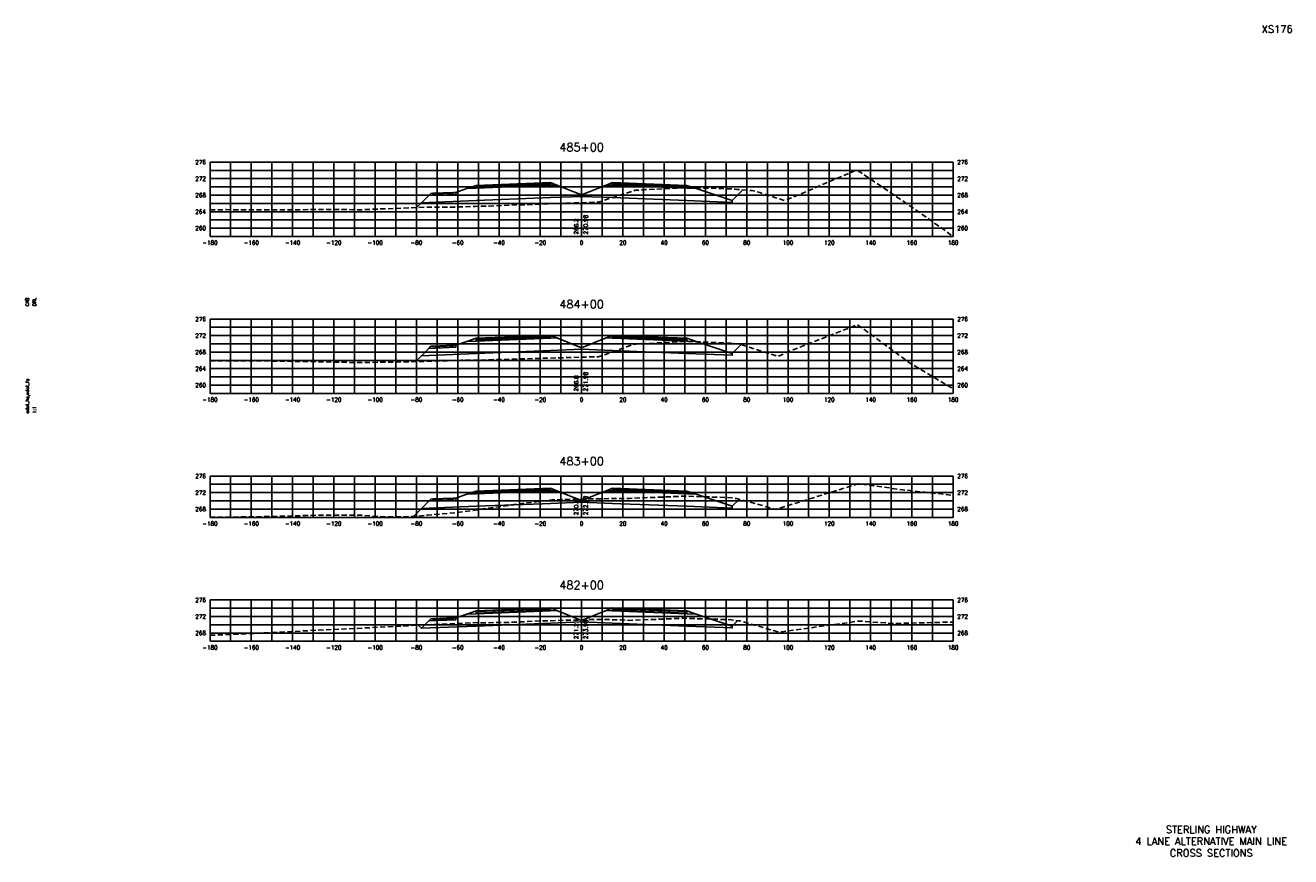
# Model space of a CAD drawing. Extents: x 37 to 9410, y 16 to 8218.
# Tile 108 of 110: x 7337 to 7950, y 7816 to 8218. Entities that reach past the tile are written whole.
import ezdxf
from ezdxf.enums import TextEntityAlignment as Align

# ---------------------------------------------------------------- set-up
doc = ezdxf.new("R2010")
doc.units = 0
doc.header["$LTSCALE"] = 20
doc.header["$MEASUREMENT"] = 0
doc.linetypes.add('HIDDEN_050%', pattern=[0.1875, 0.125, -0.0625])
for name, color, linetype in [('S-AT-TXT175', 6, 'Continuous'), ('S-AT-TXT80', 1, 'Continuous'), ('XDATUM', 3, 'Continuous'), ('XEG', 1, 'HIDDEN_050%'), ('XFG', 2, 'Continuous'), ('XGRID', 251, 'Continuous'), ('XGRIDT', 2, 'Continuous'), ('XREF-BORDER', 7, 'Continuous')]:
    doc.layers.add(name, color=color, linetype=linetype)
doc.styles.add('L100', font='simplex.shx', dxfattribs={"height": 2})
doc.styles.add('L175', font='ROMANSM.shx', dxfattribs={"height": 3.5})
doc.styles.add('L80', font='ROMANSM.shx', dxfattribs={"height": 1.6})

# ---------------------------------------------------------------- blocks, each defined once
blk = doc.blocks.new('03025_00_att1')
at = {"layer": 'S-AT-TXT175', "style": 'L175'}
for tag, p in [('NUM', (32.402, 20.822)), ('LINE1', (30.64, 1.444)), ('LINE2', (30.64, 1.161)), ('LINE3', (30.64, 0.877))]:
    blk.add_attdef(tag, text='', height=0.175, dxfattribs=at).set_placement(p, align=Align.CENTER)
at = {"layer": 'S-AT-TXT80', "style": 'L80'}
for tag, p in [('DESIGNED', (2.094, 14.201)), ('CHECKED', (2.265, 14.201)), ('DRAFTED', (2.436, 14.201)), ('PSCALE', (2.265, 11.605)), ('PCTB', (2.094, 11.605)), ('PVIEW', (2.436, 11.605))]:
    blk.add_attdef(tag, p, '', height=0.08, rotation=90, dxfattribs=at)

msp = doc.modelspace()

# ---------------------------------------------------------------- linework, layer by layer
at = {"layer": 'XDATUM', "flags": 128}
for points in [[(7526.14, 8129.96), (7528.46, 8132.28), (7555.05, 8133.34), (7587.05, 8134.62), (7591.05, 8134.78), (7606.05, 8135.38), (7621.05, 8134.78), (7625.05, 8134.62), (7657.05, 8133.34), (7679.05, 8132.46), (7679.05, 8133.35), (7684.24, 8138.54)], [(7525.56, 8055.38), (7528.46, 8058.28), (7555.05, 8059.34), (7587.05, 8060.62), (7591.05, 8060.78), (7606.05, 8061.38), (7621.05, 8060.78), (7625.05, 8060.62), (7657.05, 8059.34), (7679.05, 8058.46), (7679.05, 8059.35), (7683.32, 8063.62)], [(7524.59, 7980.41), (7528.46, 7984.28), (7555.05, 7985.34), (7587.05, 7986.62), (7591.05, 7986.78), (7606.05, 7987.38), (7621.05, 7986.78), (7625.05, 7986.62), (7657.05, 7985.34), (7679.05, 7984.46), (7679.05, 7985.35), (7682.47, 7988.77)], [(7526.96, 7927.78), (7528.46, 7926.28), (7555.05, 7927.34), (7587.05, 7928.62), (7591.05, 7928.78), (7606.05, 7929.38), (7621.05, 7928.78), (7625.05, 7928.62), (7657.05, 7927.34), (7679.05, 7926.46), (7679.05, 7927.35), (7681.7, 7930)]]:
    msp.add_lwpolyline(points, dxfattribs=at)
at = {"layer": 'XEG', "flags": 128}
for points in [[(7426.05, 8128.96), (7434.09, 8128.97), (7451.45, 8128.89), (7481.95, 8129.01), (7499.45, 8128.95), (7529.81, 8130.1), (7547.45, 8130.28), (7552.71, 8130.48), (7554.42, 8130.54), (7561.31, 8130.73), (7574.21, 8131.24), (7606.05, 8132.35), (7614.28, 8132.63), (7623.52, 8135.6), (7632.07, 8138.39), (7635.85, 8138.58), (7637.06, 8138.71), (7652.91, 8139.43), (7657.56, 8139.67), (7676.13, 8139.13), (7680.27, 8138.97), (7681.3, 8138.78), (7688.66, 8138.18), (7692.35, 8137.24), (7704.31, 8133.36), (7713.91, 8137.33), (7739.47, 8148.23), (7769.1, 8128.08), (7786.05, 8116.05)], [(7426.05, 8055.75), (7430.41, 8055.75), (7451.75, 8055.76), (7478.27, 8055.32), (7499.75, 8054.92), (7526.13, 8055.39), (7547.76, 8056.05), (7551.03, 8056.14), (7555.49, 8056.13), (7586.69, 8056.98), (7606.05, 8057.54), (7614.25, 8057.77), (7627.85, 8062.48), (7631.05, 8063.71), (7634.1, 8064.02), (7634.8, 8064.06), (7637.18, 8064.17), (7657.32, 8065.18), (7677.78, 8064.32), (7679.87, 8064.26), (7680.18, 8064.2), (7683.09, 8063.68), (7684.66, 8063.23), (7685.76, 8062.88), (7701.01, 8057.92), (7708.57, 8061.17), (7739.77, 8073.26), (7765.42, 8054.44), (7786.05, 8042.26)], [(7426.05, 7980.02), (7426.73, 7980.02), (7452.05, 7980.33), (7477.52, 7981), (7500.05, 7981.01), (7510.76, 7980.17), (7524.76, 7980.41), (7531.62, 7981.06), (7546.91, 7982.44), (7577.17, 7986.74), (7590.66, 7988.27), (7591.86, 7988.42), (7596.41, 7988.67), (7606.05, 7988.84), (7624.89, 7989.17), (7629.09, 7989.19), (7630.51, 7989.24), (7654.81, 7990.2), (7656.28, 7990.26), (7656.45, 7990.25), (7678.97, 7989.5), (7681.08, 7989.06), (7682.76, 7988.71), (7682.8, 7988.7), (7682.84, 7988.69), (7700.21, 7983.86), (7701.67, 7984.3), (7740.07, 7996.29), (7761.74, 7993.31), (7786.05, 7990.7)], [(7426.05, 7922.91), (7452.35, 7924.03), (7481.83, 7925.55), (7500.36, 7926.4), (7529.93, 7927.93), (7547.23, 7928.58), (7554.51, 7929.01), (7555.64, 7928.98), (7556.47, 7928.96), (7570.67, 7929.1), (7583.35, 7929.74), (7598.15, 7930.19), (7605.99, 7930.32), (7606.05, 7930.33), (7606.74, 7930.43), (7608.39, 7930.55), (7614.22, 7930.6), (7625.27, 7930.34), (7629.68, 7930.13), (7646.38, 7930.79), (7655.11, 7931.16), (7657.62, 7931.08), (7678.48, 7930.42), (7682.14, 7929.94), (7682.64, 7929.86), (7701.66, 7924.45), (7701.96, 7924.36), (7702.94, 7924.56), (7740.37, 7929.79), (7758.07, 7928.58), (7786.05, 7929.32)]]:
    msp.add_lwpolyline(points, dxfattribs=at)
at = {"layer": 'XFG', "flags": 128}
for points in [[(7606.05, 8136.12), (7594.1, 8140.91), (7591.05, 8140.78), (7587.05, 8140.62), (7555.05, 8139.34), (7550.48, 8139.16), (7545.05, 8137.35), (7545.05, 8136.35), (7532.01, 8135.83), (7528.46, 8132.28), (7555.05, 8133.34), (7587.05, 8134.62), (7591.05, 8134.78), (7606.05, 8135.38), (7606.05, 8136.12)], [(7591.05, 8141.12), (7587.05, 8140.96), (7555.05, 8139.68), (7555.05, 8140.68), (7550.48, 8139.16), (7555.05, 8139.34), (7587.05, 8140.62), (7591.05, 8140.78), (7594.1, 8140.91), (7591.05, 8142.12), (7591.05, 8141.12)], [(7591.05, 8142.12), (7587.05, 8141.96), (7555.05, 8140.68), (7555.05, 8140.34), (7587.05, 8141.62), (7591.05, 8141.78), (7591.05, 8142.12)], [(7591.05, 8141.78), (7587.05, 8141.62), (7555.05, 8140.34), (7555.05, 8139.68), (7587.05, 8140.96), (7591.05, 8141.12), (7591.05, 8141.78)], [(7606.05, 8136.12), (7618, 8140.91), (7621.05, 8140.78), (7625.05, 8140.62), (7657.05, 8139.34), (7661.62, 8139.16), (7679.05, 8133.35), (7679.05, 8132.46), (7657.05, 8133.34), (7625.05, 8134.62), (7621.05, 8134.78), (7606.05, 8135.38)], [(7621.05, 8142.12), (7618, 8140.91), (7621.05, 8140.78), (7625.05, 8140.62), (7657.05, 8139.34), (7661.62, 8139.16), (7657.05, 8140.68), (7657.05, 8139.68), (7625.05, 8140.96), (7621.05, 8141.12), (7621.05, 8142.12)], [(7621.05, 8142.12), (7621.05, 8141.78), (7625.05, 8141.62), (7657.05, 8140.34), (7657.05, 8140.68), (7625.05, 8141.96), (7621.05, 8142.12)], [(7621.05, 8141.78), (7621.05, 8141.12), (7625.05, 8140.96), (7657.05, 8139.68), (7657.05, 8140.34), (7625.05, 8141.62), (7621.05, 8141.78)], [(7545.05, 8137.35), (7544.05, 8137.31), (7544.05, 8136.97), (7534.05, 8136.57), (7534.05, 8136.91), (7533.05, 8136.87), (7532.01, 8135.83), (7545.05, 8136.35), (7545.05, 8137.35)], [(7544.05, 8137.31), (7534.05, 8136.91), (7534.05, 8136.57), (7544.05, 8136.97), (7544.05, 8137.31)], [(7679.05, 8133.35), (7679.05, 8133.35), (7684.24, 8138.54)], [(7528.46, 8132.28), (7528.46, 8132.28), (7526.14, 8129.96)], [(7591.05, 8067.12), (7587.05, 8066.96), (7555.05, 8065.68), (7555.05, 8066.68), (7550.48, 8065.16), (7555.05, 8065.34), (7587.05, 8066.62), (7591.05, 8066.78), (7594.1, 8066.91), (7591.05, 8068.12), (7591.05, 8067.12)], [(7591.05, 8068.12), (7587.05, 8067.96), (7555.05, 8066.68), (7555.05, 8066.34), (7587.05, 8067.62), (7591.05, 8067.78), (7591.05, 8068.12)], [(7591.05, 8067.78), (7587.05, 8067.62), (7555.05, 8066.34), (7555.05, 8065.68), (7587.05, 8066.96), (7591.05, 8067.12), (7591.05, 8067.78)], [(7621.05, 8068.12), (7618, 8066.91), (7621.05, 8066.78), (7625.05, 8066.62), (7657.05, 8065.34), (7661.62, 8065.16), (7657.05, 8066.68), (7657.05, 8065.68), (7625.05, 8066.96), (7621.05, 8067.12), (7621.05, 8068.12)], [(7621.05, 8068.12), (7621.05, 8067.78), (7625.05, 8067.62), (7657.05, 8066.34), (7657.05, 8066.68), (7625.05, 8067.96), (7621.05, 8068.12)], [(7621.05, 8067.78), (7621.05, 8067.12), (7625.05, 8066.96), (7657.05, 8065.68), (7657.05, 8066.34), (7625.05, 8067.62), (7621.05, 8067.78)], [(7606.05, 8062.12), (7594.1, 8066.91), (7591.05, 8066.78), (7587.05, 8066.62), (7555.05, 8065.34), (7550.48, 8065.16), (7545.05, 8063.35), (7545.05, 8062.35), (7532.01, 8061.83), (7528.46, 8058.28), (7555.05, 8059.34), (7587.05, 8060.62), (7591.05, 8060.78), (7606.05, 8061.38), (7606.05, 8062.12)], [(7545.05, 8063.35), (7544.05, 8063.31), (7544.05, 8062.97), (7534.05, 8062.57), (7534.05, 8062.91), (7533.05, 8062.87), (7532.01, 8061.83), (7545.05, 8062.35), (7545.05, 8063.35)], [(7544.05, 8063.31), (7534.05, 8062.91), (7534.05, 8062.57), (7544.05, 8062.97), (7544.05, 8063.31)], [(7606.05, 8062.12), (7618, 8066.91), (7621.05, 8066.78), (7625.05, 8066.62), (7657.05, 8065.34), (7661.62, 8065.16), (7679.05, 8059.35), (7679.05, 8058.46), (7657.05, 8059.34), (7625.05, 8060.62), (7621.05, 8060.78), (7606.05, 8061.38)], [(7679.05, 8059.35), (7679.05, 8059.35), (7683.32, 8063.62)], [(7528.46, 8058.28), (7528.46, 8058.28), (7525.56, 8055.38)], [(7591.05, 7993.12), (7587.05, 7992.96), (7555.05, 7991.68), (7555.05, 7992.68), (7550.48, 7991.16), (7555.05, 7991.34), (7587.05, 7992.62), (7591.05, 7992.78), (7594.1, 7992.91), (7591.05, 7994.12), (7591.05, 7993.12)], [(7591.05, 7994.12), (7587.05, 7993.96), (7555.05, 7992.68), (7555.05, 7992.34), (7587.05, 7993.62), (7591.05, 7993.78), (7591.05, 7994.12)], [(7591.05, 7993.78), (7587.05, 7993.62), (7555.05, 7992.34), (7555.05, 7991.68), (7587.05, 7992.96), (7591.05, 7993.12), (7591.05, 7993.78)], [(7621.05, 7994.12), (7618, 7992.91), (7621.05, 7992.78), (7625.05, 7992.62), (7657.05, 7991.34), (7661.62, 7991.16), (7657.05, 7992.68), (7657.05, 7991.68), (7625.05, 7992.96), (7621.05, 7993.12), (7621.05, 7994.12)], [(7621.05, 7994.12), (7621.05, 7993.78), (7625.05, 7993.62), (7657.05, 7992.34), (7657.05, 7992.68), (7625.05, 7993.96), (7621.05, 7994.12)], [(7621.05, 7993.78), (7621.05, 7993.12), (7625.05, 7992.96), (7657.05, 7991.68), (7657.05, 7992.34), (7625.05, 7993.62), (7621.05, 7993.78)], [(7606.05, 7988.12), (7594.1, 7992.91), (7591.05, 7992.78), (7587.05, 7992.62), (7555.05, 7991.34), (7550.48, 7991.16), (7545.05, 7989.35), (7545.05, 7988.35), (7532.01, 7987.83), (7528.46, 7984.28), (7555.05, 7985.34), (7587.05, 7986.62), (7591.05, 7986.78), (7606.05, 7987.38), (7606.05, 7988.12)], [(7545.05, 7989.35), (7544.05, 7989.31), (7544.05, 7988.97), (7534.05, 7988.57), (7534.05, 7988.91), (7533.05, 7988.87), (7532.01, 7987.83), (7545.05, 7988.35), (7545.05, 7989.35)], [(7544.05, 7989.31), (7534.05, 7988.91), (7534.05, 7988.57), (7544.05, 7988.97), (7544.05, 7989.31)], [(7606.05, 7988.12), (7618, 7992.91), (7621.05, 7992.78), (7625.05, 7992.62), (7657.05, 7991.34), (7661.62, 7991.16), (7679.05, 7985.35), (7679.05, 7984.46), (7657.05, 7985.34), (7625.05, 7986.62), (7621.05, 7986.78), (7606.05, 7987.38)], [(7679.05, 7985.35), (7679.05, 7985.35), (7682.47, 7988.77)], [(7528.46, 7984.28), (7528.46, 7984.28), (7524.59, 7980.41)], [(7606.05, 7930.12), (7594.1, 7934.91), (7591.05, 7934.78), (7587.05, 7934.62), (7555.05, 7933.34), (7550.48, 7933.16), (7545.05, 7931.35), (7545.05, 7930.35), (7532.01, 7929.83), (7528.46, 7926.28), (7555.05, 7927.34), (7587.05, 7928.62), (7591.05, 7928.78), (7606.05, 7929.38), (7606.05, 7930.12)], [(7591.05, 7935.12), (7587.05, 7934.96), (7555.05, 7933.68), (7555.05, 7934.68), (7550.48, 7933.16), (7555.05, 7933.34), (7587.05, 7934.62), (7591.05, 7934.78), (7594.1, 7934.91), (7591.05, 7936.12), (7591.05, 7935.12)], [(7591.05, 7936.12), (7587.05, 7935.96), (7555.05, 7934.68), (7555.05, 7934.34), (7587.05, 7935.62), (7591.05, 7935.78), (7591.05, 7936.12)], [(7591.05, 7935.78), (7587.05, 7935.62), (7555.05, 7934.34), (7555.05, 7933.68), (7587.05, 7934.96), (7591.05, 7935.12), (7591.05, 7935.78)], [(7606.05, 7930.12), (7618, 7934.91), (7621.05, 7934.78), (7625.05, 7934.62), (7657.05, 7933.34), (7661.62, 7933.16), (7679.05, 7927.35), (7679.05, 7926.46), (7657.05, 7927.34), (7625.05, 7928.62), (7621.05, 7928.78), (7606.05, 7929.38)], [(7621.05, 7936.12), (7618, 7934.91), (7621.05, 7934.78), (7625.05, 7934.62), (7657.05, 7933.34), (7661.62, 7933.16), (7657.05, 7934.68), (7657.05, 7933.68), (7625.05, 7934.96), (7621.05, 7935.12), (7621.05, 7936.12)], [(7621.05, 7936.12), (7621.05, 7935.78), (7625.05, 7935.62), (7657.05, 7934.34), (7657.05, 7934.68), (7625.05, 7935.96), (7621.05, 7936.12)], [(7621.05, 7935.78), (7621.05, 7935.12), (7625.05, 7934.96), (7657.05, 7933.68), (7657.05, 7934.34), (7625.05, 7935.62), (7621.05, 7935.78)], [(7528.46, 7926.28), (7528.46, 7926.28), (7526.96, 7927.78)], [(7545.05, 7931.35), (7544.05, 7931.31), (7544.05, 7930.97), (7534.05, 7930.57), (7534.05, 7930.91), (7533.05, 7930.87), (7532.01, 7929.83), (7545.05, 7930.35), (7545.05, 7931.35)], [(7544.05, 7931.31), (7534.05, 7930.91), (7534.05, 7930.57), (7544.05, 7930.97), (7544.05, 7931.31)], [(7679.05, 7927.35), (7679.05, 7927.35), (7681.7, 7930)]]:
    msp.add_lwpolyline(points, dxfattribs=at)
at = {"layer": 'XGRID'}
for p, q in [((7426.05, 8116), (7426.05, 8152)), ((7426.05, 8152), (7786.05, 8152)), ((7426.05, 8148), (7786.05, 8148)), ((7436.05, 8116), (7436.05, 8152)), ((7446.05, 8116), (7446.05, 8152)), ((7456.05, 8116), (7456.05, 8152)), ((7466.05, 8116), (7466.05, 8152)), ((7476.05, 8116), (7476.05, 8152)), ((7486.05, 8116), (7486.05, 8152)), ((7496.05, 8116), (7496.05, 8152)), ((7506.05, 8116), (7506.05, 8152)), ((7516.05, 8116), (7516.05, 8152)), ((7526.05, 8116), (7526.05, 8152)), ((7536.05, 8116), (7536.05, 8152)), ((7546.05, 8116), (7546.05, 8152)), ((7556.05, 8116), (7556.05, 8152)), ((7566.05, 8116), (7566.05, 8152)), ((7576.05, 8116), (7576.05, 8152)), ((7586.05, 8116), (7586.05, 8152)), ((7596.05, 8116), (7596.05, 8152)), ((7606.05, 8116), (7606.05, 8152)), ((7616.05, 8116), (7616.05, 8152)), ((7626.05, 8116), (7626.05, 8152)), ((7636.05, 8116), (7636.05, 8152)), ((7646.05, 8116), (7646.05, 8152)), ((7656.05, 8116), (7656.05, 8152)), ((7666.05, 8116), (7666.05, 8152)), ((7676.05, 8116), (7676.05, 8152)), ((7686.05, 8116), (7686.05, 8152)), ((7696.05, 8116), (7696.05, 8152)), ((7706.05, 8116), (7706.05, 8152)), ((7716.05, 8116), (7716.05, 8152)), ((7726.05, 8116), (7726.05, 8152)), ((7736.05, 8116), (7736.05, 8152)), ((7746.05, 8116), (7746.05, 8152)), ((7756.05, 8116), (7756.05, 8152)), ((7766.05, 8116), (7766.05, 8152)), ((7776.05, 8116), (7776.05, 8152)), ((7786.05, 8116), (7786.05, 8152)), ((7426.05, 8144), (7786.05, 8144)), ((7426.05, 8140), (7786.05, 8140)), ((7426.05, 8136), (7786.05, 8136)), ((7426.05, 8132), (7786.05, 8132)), ((7426.05, 8128), (7786.05, 8128)), ((7426.05, 8124), (7786.05, 8124)), ((7426.05, 8120), (7786.05, 8120)), ((7426.05, 8116), (7786.05, 8116)), ((7426.05, 8040), (7426.05, 8076)), ((7426.05, 8076), (7786.05, 8076)), ((7436.05, 8040), (7436.05, 8076)), ((7446.05, 8040), (7446.05, 8076)), ((7456.05, 8040), (7456.05, 8076)), ((7466.05, 8040), (7466.05, 8076)), ((7476.05, 8040), (7476.05, 8076)), ((7486.05, 8040), (7486.05, 8076)), ((7496.05, 8040), (7496.05, 8076)), ((7506.05, 8040), (7506.05, 8076)), ((7516.05, 8040), (7516.05, 8076)), ((7526.05, 8040), (7526.05, 8076)), ((7536.05, 8040), (7536.05, 8076)), ((7546.05, 8040), (7546.05, 8076)), ((7556.05, 8040), (7556.05, 8076)), ((7566.05, 8040), (7566.05, 8076)), ((7576.05, 8040), (7576.05, 8076)), ((7586.05, 8040), (7586.05, 8076)), ((7596.05, 8040), (7596.05, 8076)), ((7606.05, 8040), (7606.05, 8076)), ((7616.05, 8040), (7616.05, 8076)), ((7626.05, 8040), (7626.05, 8076)), ((7636.05, 8040), (7636.05, 8076)), ((7646.05, 8040), (7646.05, 8076)), ((7656.05, 8040), (7656.05, 8076)), ((7666.05, 8040), (7666.05, 8076)), ((7676.05, 8040), (7676.05, 8076)), ((7686.05, 8040), (7686.05, 8076)), ((7696.05, 8040), (7696.05, 8076)), ((7706.05, 8040), (7706.05, 8076)), ((7716.05, 8040), (7716.05, 8076)), ((7726.05, 8040), (7726.05, 8076)), ((7736.05, 8040), (7736.05, 8076)), ((7746.05, 8040), (7746.05, 8076)), ((7756.05, 8040), (7756.05, 8076)), ((7766.05, 8040), (7766.05, 8076)), ((7776.05, 8040), (7776.05, 8076)), ((7786.05, 8040), (7786.05, 8076)), ((7426.05, 8072), (7786.05, 8072)), ((7426.05, 8068), (7786.05, 8068)), ((7426.05, 8064), (7786.05, 8064)), ((7426.05, 8060), (7786.05, 8060)), ((7426.05, 8056), (7786.05, 8056)), ((7426.05, 8052), (7786.05, 8052)), ((7426.05, 8048), (7786.05, 8048)), ((7426.05, 8044), (7786.05, 8044)), ((7426.05, 8040), (7786.05, 8040)), ((7426.05, 7980), (7426.05, 8000)), ((7426.05, 8000), (7786.05, 8000)), ((7436.05, 7980), (7436.05, 8000)), ((7446.05, 7980), (7446.05, 8000)), ((7456.05, 7980), (7456.05, 8000)), ((7466.05, 7980), (7466.05, 8000)), ((7476.05, 7980), (7476.05, 8000)), ((7486.05, 7980), (7486.05, 8000)), ((7496.05, 7980), (7496.05, 8000)), ((7506.05, 7980), (7506.05, 8000)), ((7516.05, 7980), (7516.05, 8000)), ((7526.05, 7980), (7526.05, 8000)), ((7536.05, 7980), (7536.05, 8000)), ((7546.05, 7980), (7546.05, 8000)), ((7556.05, 7980), (7556.05, 8000)), ((7566.05, 7980), (7566.05, 8000)), ((7576.05, 7980), (7576.05, 8000)), ((7586.05, 7980), (7586.05, 8000)), ((7596.05, 7980), (7596.05, 8000)), ((7606.05, 7980), (7606.05, 8000)), ((7616.05, 7980), (7616.05, 8000)), ((7626.05, 7980), (7626.05, 8000)), ((7636.05, 7980), (7636.05, 8000)), ((7646.05, 7980), (7646.05, 8000)), ((7656.05, 7980), (7656.05, 8000)), ((7666.05, 7980), (7666.05, 8000)), ((7676.05, 7980), (7676.05, 8000)), ((7686.05, 7980), (7686.05, 8000)), ((7696.05, 7980), (7696.05, 8000)), ((7706.05, 7980), (7706.05, 8000)), ((7716.05, 7980), (7716.05, 8000)), ((7726.05, 7980), (7726.05, 8000)), ((7736.05, 7980), (7736.05, 8000)), ((7746.05, 7980), (7746.05, 8000)), ((7756.05, 7980), (7756.05, 8000)), ((7766.05, 7980), (7766.05, 8000)), ((7776.05, 7980), (7776.05, 8000)), ((7786.05, 7980), (7786.05, 8000)), ((7426.05, 7996), (7786.05, 7996)), ((7426.05, 7992), (7786.05, 7992)), ((7426.05, 7988), (7786.05, 7988)), ((7426.05, 7984), (7786.05, 7984)), ((7426.05, 7980), (7786.05, 7980)), ((7426.05, 7920), (7426.05, 7940)), ((7426.05, 7940), (7786.05, 7940)), ((7436.05, 7920), (7436.05, 7940)), ((7446.05, 7920), (7446.05, 7940)), ((7456.05, 7920), (7456.05, 7940)), ((7466.05, 7920), (7466.05, 7940)), ((7476.05, 7920), (7476.05, 7940)), ((7486.05, 7920), (7486.05, 7940)), ((7496.05, 7920), (7496.05, 7940)), ((7506.05, 7920), (7506.05, 7940)), ((7516.05, 7920), (7516.05, 7940)), ((7526.05, 7920), (7526.05, 7940)), ((7536.05, 7920), (7536.05, 7940)), ((7546.05, 7920), (7546.05, 7940)), ((7556.05, 7920), (7556.05, 7940)), ((7566.05, 7920), (7566.05, 7940)), ((7576.05, 7920), (7576.05, 7940)), ((7586.05, 7920), (7586.05, 7940)), ((7596.05, 7920), (7596.05, 7940)), ((7606.05, 7920), (7606.05, 7940)), ((7616.05, 7920), (7616.05, 7940)), ((7626.05, 7920), (7626.05, 7940)), ((7636.05, 7920), (7636.05, 7940)), ((7646.05, 7920), (7646.05, 7940)), ((7656.05, 7920), (7656.05, 7940)), ((7666.05, 7920), (7666.05, 7940)), ((7676.05, 7920), (7676.05, 7940)), ((7686.05, 7920), (7686.05, 7940)), ((7696.05, 7920), (7696.05, 7940)), ((7706.05, 7920), (7706.05, 7940)), ((7716.05, 7920), (7716.05, 7940)), ((7726.05, 7920), (7726.05, 7940)), ((7736.05, 7920), (7736.05, 7940)), ((7746.05, 7920), (7746.05, 7940)), ((7756.05, 7920), (7756.05, 7940)), ((7766.05, 7920), (7766.05, 7940)), ((7776.05, 7920), (7776.05, 7940)), ((7786.05, 7920), (7786.05, 7940)), ((7426.05, 7936), (7786.05, 7936)), ((7426.05, 7932), (7786.05, 7932)), ((7426.05, 7928), (7786.05, 7928)), ((7426.05, 7924), (7786.05, 7924)), ((7426.05, 7920), (7786.05, 7920))]:
    msp.add_line(p, q, dxfattribs=at)

# ---------------------------------------------------------------- block references
at = {"layer": 'XREF-BORDER'}
ref = msp.add_blockref('03025_00_att1', (7296.45, 7798.23), dxfattribs=dict(at, xscale=20, yscale=20, zscale=20))
ref.add_attrib('LINE1', 'STERLING HIGHWAY', dxfattribs={"layer": 'S-AT-TXT175', "height": 3.5, "style": 'L175'}).set_placement((7911.07, 7827.1), align=Align.CENTER)
ref.add_attrib('LINE2', '4 LANE ALTERNATIVE MAIN LINE', dxfattribs={"layer": 'S-AT-TXT175', "height": 3.5, "style": 'L175'}).set_placement((7911.07, 7821.44), align=Align.CENTER)
ref.add_attrib('LINE3', 'CROSS SECTIONS', dxfattribs={"layer": 'S-AT-TXT175', "height": 3.5, "style": 'L175'}).set_placement((7911.07, 7815.77), align=Align.CENTER)
ref.add_attrib('NUM', 'XS176', dxfattribs={"layer": 'S-AT-TXT175', "height": 3.5, "style": 'L175'}).set_placement((7943, 8214.66), align=Align.CENTER)
ref.add_attrib('DESIGNED', 'CAB', (7338.34, 8082.25), dxfattribs={"layer": 'S-AT-TXT80', "height": 1.6, "rotation": 90, "style": 'L80'})
ref.add_attrib('CHECKED', 'DRL', (7341.75, 8082.25), dxfattribs={"layer": 'S-AT-TXT80', "height": 1.6, "rotation": 90, "style": 'L80'})
ref.add_attrib('PCTB', 'adot_hs,adot_fs', (7338.34, 8030.32), dxfattribs={"layer": 'S-AT-TXT80', "height": 1.6, "rotation": 90, "style": 'L80'})
ref.add_attrib('PSCALE', '1:1', (7341.75, 8030.32), dxfattribs={"layer": 'S-AT-TXT80', "height": 1.6, "rotation": 90, "style": 'L80'})

# ---------------------------------------------------------------- texts
at = {"layer": 'XGRIDT', "style": 'L100'}
for s, p in [('485+00', (7606.05, 8156)), ('484+00', (7606.05, 8080)), ('483+00', (7606.05, 8004)), ('482+00', (7606.05, 7944))]:
    msp.add_text(s, height=4, dxfattribs=at).set_placement(p, align=Align.BOTTOM_CENTER)
for s, p in [('276', (7424.05, 8152)), ('272', (7424.05, 8144)), ('268', (7424.05, 8136)), ('264', (7424.05, 8128)), ('260', (7424.05, 8120)), ('276', (7424.05, 8076)), ('272', (7424.05, 8068)), ('268', (7424.05, 8060)), ('264', (7424.05, 8052)), ('260', (7424.05, 8044)), ('276', (7424.05, 8000)), ('272', (7424.05, 7992)), ('268', (7424.05, 7984)), ('276', (7424.05, 7940)), ('272', (7424.05, 7932)), ('268', (7424.05, 7924))]:
    msp.add_text(s, height=2, dxfattribs=at).set_placement(p, align=Align.MIDDLE_RIGHT)
for s, p in [('276', (7788.05, 8152)), ('272', (7788.05, 8144)), ('268', (7788.05, 8136)), ('264', (7788.05, 8128)), ('260', (7788.05, 8120)), ('276', (7788.05, 8076)), ('272', (7788.05, 8068)), ('268', (7788.05, 8060)), ('264', (7788.05, 8052)), ('260', (7788.05, 8044)), ('276', (7788.05, 8000)), ('272', (7788.05, 7992)), ('268', (7788.05, 7984)), ('276', (7788.05, 7940)), ('272', (7788.05, 7932)), ('268', (7788.05, 7924))]:
    msp.add_text(s, height=2, dxfattribs=at).set_placement(p, align=Align.MIDDLE_LEFT)
for s, p in [('266.2', (7605.05, 8117)), ('266.8', (7605.05, 8041)), ('270.4', (7605.05, 7981)), ('271.2', (7605.05, 7921))]:
    msp.add_text(s, height=2, rotation=90, dxfattribs=at).set_placement(p, align=Align.BOTTOM_LEFT)
for s, p in [('270.98', (7607.05, 8117)), ('271.98', (7607.05, 8041)), ('272.98', (7607.05, 7981)), ('273.98', (7607.05, 7921))]:
    msp.add_text(s, height=2, rotation=90, dxfattribs=at).set_placement(p, align=Align.TOP_LEFT)
for s, p in [('-180', (7426.05, 8114)), ('-160', (7446.05, 8114)), ('-140', (7466.05, 8114)), ('-120', (7486.05, 8114)), ('-100', (7506.05, 8114)), ('-80', (7526.05, 8114)), ('-60', (7546.05, 8114)), ('-40', (7566.05, 8114)), ('-20', (7586.05, 8114)), ('0', (7606.05, 8114)), ('20', (7626.05, 8114)), ('40', (7646.05, 8114)), ('60', (7666.05, 8114)), ('80', (7686.05, 8114)), ('100', (7706.05, 8114)), ('120', (7726.05, 8114)), ('140', (7746.05, 8114)), ('160', (7766.05, 8114)), ('180', (7786.05, 8114)), ('-180', (7426.05, 8038)), ('-160', (7446.05, 8038)), ('-140', (7466.05, 8038)), ('-120', (7486.05, 8038)), ('-100', (7506.05, 8038)), ('-80', (7526.05, 8038)), ('-60', (7546.05, 8038)), ('-40', (7566.05, 8038)), ('-20', (7586.05, 8038)), ('0', (7606.05, 8038)), ('20', (7626.05, 8038)), ('40', (7646.05, 8038)), ('60', (7666.05, 8038)), ('80', (7686.05, 8038)), ('100', (7706.05, 8038)), ('120', (7726.05, 8038)), ('140', (7746.05, 8038)), ('160', (7766.05, 8038)), ('180', (7786.05, 8038)), ('-180', (7426.05, 7978)), ('-160', (7446.05, 7978)), ('-140', (7466.05, 7978)), ('-120', (7486.05, 7978)), ('-100', (7506.05, 7978)), ('-80', (7526.05, 7978)), ('-60', (7546.05, 7978)), ('-40', (7566.05, 7978)), ('-20', (7586.05, 7978)), ('0', (7606.05, 7978)), ('20', (7626.05, 7978)), ('40', (7646.05, 7978)), ('60', (7666.05, 7978)), ('80', (7686.05, 7978)), ('100', (7706.05, 7978)), ('120', (7726.05, 7978)), ('140', (7746.05, 7978)), ('160', (7766.05, 7978)), ('180', (7786.05, 7978)), ('-180', (7426.05, 7918)), ('-160', (7446.05, 7918)), ('-140', (7466.05, 7918)), ('-120', (7486.05, 7918)), ('-100', (7506.05, 7918)), ('-80', (7526.05, 7918)), ('-60', (7546.05, 7918)), ('-40', (7566.05, 7918)), ('-20', (7586.05, 7918)), ('0', (7606.05, 7918)), ('20', (7626.05, 7918)), ('40', (7646.05, 7918)), ('60', (7666.05, 7918)), ('80', (7686.05, 7918)), ('100', (7706.05, 7918)), ('120', (7726.05, 7918)), ('140', (7746.05, 7918)), ('160', (7766.05, 7918)), ('180', (7786.05, 7918))]:
    msp.add_text(s, height=2, dxfattribs=at).set_placement(p, align=Align.TOP_CENTER)

doc.saveas('drawing.dxf')
